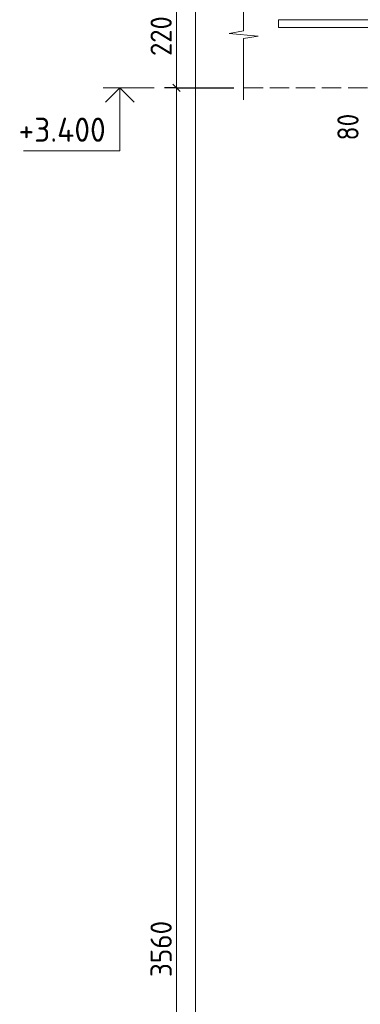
# Model space of a CAD drawing. Header units: millimetres. Extents: x 0 to 59400, y 0 to 42000.
# Tile 9 of 29: x 14450 to 17976, y 26717 to 36901. Entities that reach past the tile are written whole.
import ezdxf

# ---------------------------------------------------------------- set-up
doc = ezdxf.new("R2010")
doc.units = ezdxf.units.MM
doc.linetypes.add('______2', pattern=[270, 200, -70])
for name, color, linetype, lineweight in [('S1 Продольная арматура', 52, 'Continuous', 25), ('Standard', 7, 'Continuous', 25), ('ЖБ Перекрытие верхний уровень', 7, 'Continuous', 18), ('Примечания', 7, 'Continuous', 13), ('Размерная линия_ общее', 7, 'Continuous', 13)]:
    doc.layers.add(name, color=color, linetype=linetype, lineweight=lineweight)
doc.styles.add('ISOCPEUR', font='txt')

msp = doc.modelspace()

# ---------------------------------------------------------------- linework, layer by layer
at = {"layer": 'S1 Продольная арматура', "color": 7, "linetype": 'Continuous', "lineweight": 18, "transparency": 33554687}
msp.add_lwpolyline([(20729, 18396), (20729, 36821), (17129, 36821), (17129, 36901), (20809, 36901), (20809, 18396), (20729, 18396)], dxfattribs=at)
msp.add_lwpolyline([(20729, 18396), (20729, 36821), (17129, 36821), (17129, 36901), (20809, 36901), (20809, 18396), (20729, 18396)], dxfattribs=at)
msp.add_lwpolyline([(20729, 18396), (20729, 36821), (17129, 36821), (17129, 36901), (20809, 36901), (20809, 18396), (20729, 18396)], dxfattribs=at)
at = {"layer": 'Standard', "color": 7, "linetype": 'Continuous', "lineweight": 13, "transparency": 33554687}
msp.add_line((15843, 36196), (15313, 36196), dxfattribs=at)
at = {"layer": 'Standard', "color": 254, "linetype": 'Continuous', "lineweight": 13, "true_color": 0xc4c4ff, "transparency": 33554687}
msp.add_lwpolyline([(16269, 15396), (25019, 15396), (25019, 38962), (16269, 38962), (16269, 15396)], dxfattribs=at)
at = {"layer": 'Standard', "color": 7, "linetype": 'Continuous', "lineweight": 13, "transparency": 33554687}
msp.add_lwpolyline([(15488, 36196), (15488, 35546), (14488, 35546)], dxfattribs=at)
at = {"layer": 'Standard', "color": 7, "linetype": 'Continuous', "lineweight": 35, "transparency": 33554687}
msp.add_lwpolyline([(15636, 36047), (15488, 36196), (15339, 36047)], dxfattribs=at)
at = {"layer": 'ЖБ Перекрытие верхний уровень', "color": 7, "linetype": '______2', "lineweight": 18, "transparency": 33554687}
msp.add_line((16769, 36196), (20519, 36196), dxfattribs=at)
at = {"layer": 'Примечания', "color": 7, "linetype": 'Continuous', "lineweight": 13, "transparency": 33554687}
for p, q in [((16767, 37421), (16767, 36786)), ((16767, 36786), (16617, 36759)), ((16617, 36759), (16917, 36732)), ((16917, 36732), (16767, 36705)), ((16767, 36705), (16767, 36071)), ((16767, 36071), (16767, 36071))]:
    msp.add_line(p, q, dxfattribs=at)
at = {"layer": 'Размерная линия_ общее', "color": 7, "linetype": 'Continuous', "lineweight": 13, "transparency": 33554687}
for p, q in [((16074, 37296), (16074, 36196)), ((16074, 36196), (16074, 18396))]:
    msp.add_line(p, q, dxfattribs=at)
at = {"layer": 'Размерная линия_ общее', "color": 253, "linetype": 'Continuous', "lineweight": -3, "true_color": 0xa0a0a0, "transparency": 33554687}
for q in [(15949, 36196), (16199, 36196), (16667, 36196)]:
    msp.add_line((16074, 36196), q, dxfattribs=at)
at = {"layer": 'Размерная линия_ общее', "color": 7, "linetype": 'Continuous', "lineweight": 25, "transparency": 33554687}
msp.add_line((16036, 36233), (16111, 36158), dxfattribs=at)

# ---------------------------------------------------------------- texts
at = {"layer": 'Standard', "color": 7, "linetype": 'Continuous', "lineweight": 25, "transparency": 33554687, "insert": (14438, 35638), "char_height": 250, "width": 1093.07, "attachment_point": 7, "style": 'ISOCPEUR'}
msp.add_mtext('\\W0.95;+3.400', dxfattribs=at)
at = {"layer": 'Размерная линия_ общее', "color": 7, "linetype": 'Continuous', "lineweight": 25, "transparency": 33554687, "char_height": 220, "attachment_point": 7, "rotation": 90, "style": 'ISOCPEUR'}
for s, insert, width in [('\\W0.91;220', (16024, 36526), 562), ('\\W0.87;80', (17958, 35652), 403.92), ('\\W0.93;3560', (16024, 26999), 718.09)]:
    msp.add_mtext(s, dxfattribs=dict(at, insert=insert, width=width))

doc.saveas('drawing.dxf')
